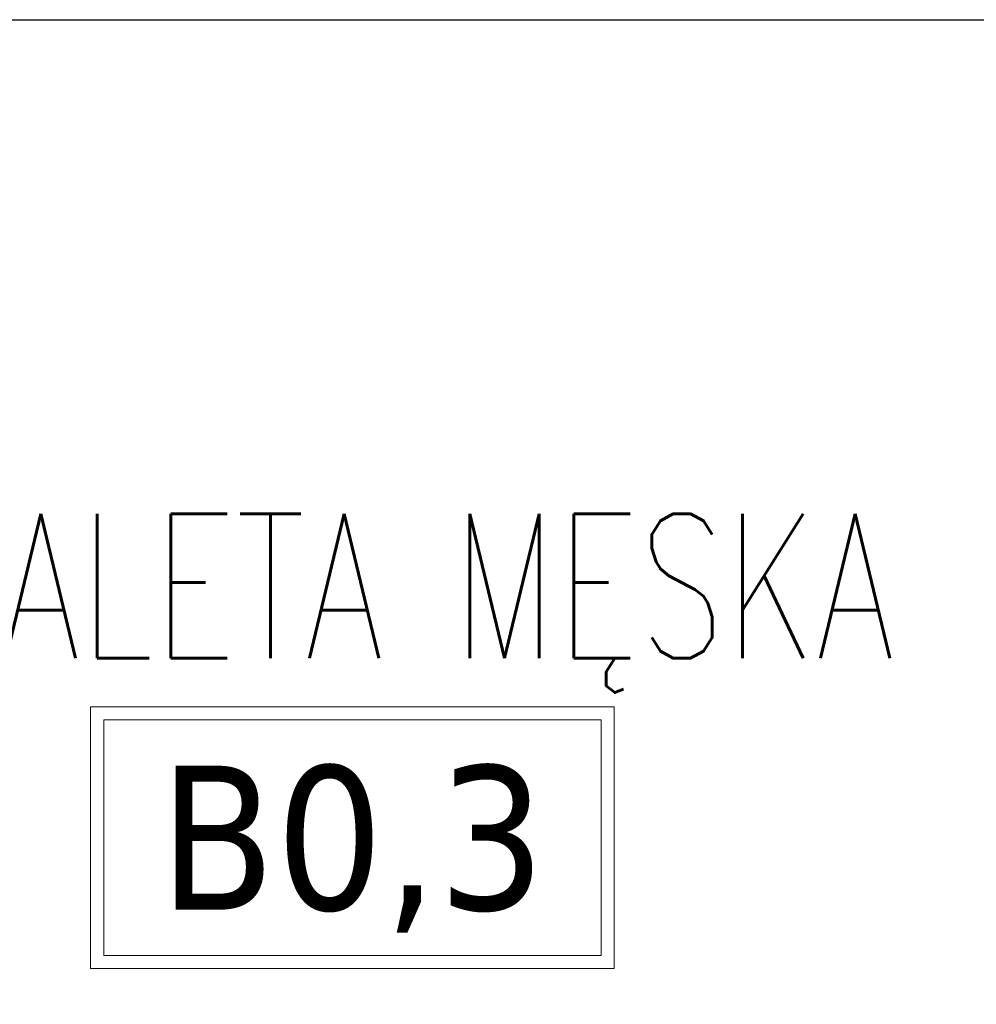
# Model space of a CAD drawing. Header units: millimetres. Extents: x 23192 to 177760, y -399809 to -79279.
# Tile 155 of 256: x 52041 to 52120, y -195333 to -195252. Entities that reach past the tile are written whole.
import ezdxf
from ezdxf.enums import TextEntityAlignment as Align

# ---------------------------------------------------------------- set-up
doc = ezdxf.new("R2010")
doc.units = ezdxf.units.MM
doc.layers.get('0').update_dxf_attribs({"lineweight": 0})
for name, color, linetype, lineweight in [('!! 0_ Istn-sciany', 3, 'Continuous', 30), ('!! 0_Opis_pom', 9, 'Continuous', 13), ('Dimension (ISO)', 7, 'Continuous', 25)]:
    doc.layers.add(name, color=color, linetype=linetype, lineweight=lineweight)
doc.styles.add('ARIAL', font='tahoma.ttf')
doc.styles.add('Note Text (ISO)', font='tahoma.ttf')
doc.styles.add('TXT', font='simplex.shx')
doc.dimstyles.new('Default (ISO)', dxfattribs={"dimscale": 5, "dimtxt": 5, "dimasz": 5, "dimexe": 3.175, "dimexo": 0, "dimgap": 0.762, "dimtad": 1, "dimdec": 0, "dimrnd": 1e-08, "dimzin": 0, "dimtxsty": 'Note Text (ISO)', "dimcen": 0.09, "dimdle": 10, "dimclrd": 256, "dimclre": 256, "dimclrt": 256, "dimazin": 0, "dimtfac": 0.70104, "dimtmove": 0, "dimatfit": 3, "dimfxl": 1, "dimtolj": 1, "dimtzin": 0, "dimlwd": -1, "dimlwe": -1, "dimarcsym": 0})

# ---------------------------------------------------------------- blocks, each defined once
blk = doc.blocks.new('*D1405')
at = {"layer": 'DEFPOINTS', "color": 0, "transparency": 16777216}
for p in [(-689.76, 120.19), (510.24, 120.19), (510.24, 18.75)]:
    blk.add_point(p, dxfattribs=at)
at = {"layer": 'Dimension (ISO)', "transparency": 16777216}
for p, q in [((-689.76, 120.19), (-689.76, 2.88)), ((510.24, 120.19), (510.24, 2.88)), ((-664.76, 18.75), (485.24, 18.75))]:
    blk.add_line(p, q, dxfattribs=at)
for points in [[(-664.76, 22.92), (-664.76, 14.58), (-689.76, 18.75)], [(485.24, 22.92), (485.24, 14.58), (510.24, 18.75)]]:
    blk.add_solid(points, dxfattribs=at)
at = {"layer": 'Dimension (ISO)', "lineweight": 9, "transparency": 16777216, "insert": (-160.63, 48.6), "char_height": 25, "attachment_point": 1, "style": 'Note Text (ISO)'}
blk.add_mtext('\\A1;1200', dxfattribs=at)
blk = doc.blocks.new('A$C11ef928a')
at = {"layer": 'Dimension (ISO)', "lineweight": 9}
dim = blk.add_linear_dim(base=(510.24, 18.75), p1=(-689.76, 120.19), p2=(510.24, 120.19), angle=180, dimstyle='Default (ISO)', override={"dimdec": 0, "dimlfac": 1, "dimtp": 0, "dimtm": 0, "dimtdec": 2, "dimtofl": 0, "dimatfit": 1}, dxfattribs=at)
dim.commit()
dim.dimension.update_dxf_attribs({"geometry": '*D1405', "text_midpoint": (-125.68, 18.75), "dimtype": 128})

msp = doc.modelspace()

# ---------------------------------------------------------------- linework, layer by layer
at = {"layer": '!! 0_ Istn-sciany'}
msp.add_lwpolyline([(52004.71142, -195251.5883), (52304.71142, -195251.5883)], dxfattribs=at)
at = {"layer": '!! 0_Opis_pom', "ltscale": 0.7}
for points in [[(52046.83538, -195330.48465), (52090.35538, -195330.48465), (52090.35538, -195308.72465), (52046.83538, -195308.72465)], [(52047.92338, -195329.39665), (52089.26738, -195329.39665), (52089.26738, -195309.81265), (52047.92338, -195309.81265)]]:
    msp.add_lwpolyline(points, close=True, dxfattribs=at)

# ---------------------------------------------------------------- block references
at = {"xscale": -0.1, "yscale": 0.1, "zscale": 0.1, "rotation": 90}
msp.add_blockref('A$C11ef928a', (82225.12684, -195364.3052), dxfattribs=at)

# ---------------------------------------------------------------- texts
at = {"layer": '!! 0_Opis_pom', "ltscale": 0.7, "style": 'TXT', "width": 0.7}
msp.add_text('TOALETA MĘSKA', height=12, dxfattribs=at).set_placement((52069.71052, -195304.67834), align=Align.CENTER)
at = {"layer": '!! 0_Opis_pom', "ltscale": 0.7, "style": 'ARIAL'}
msp.add_attdef('B0,3', text='', height=11.968, dxfattribs=at).set_placement((52068.59538, -195319.60465), align=Align.MIDDLE_CENTER)

doc.saveas('drawing.dxf')
